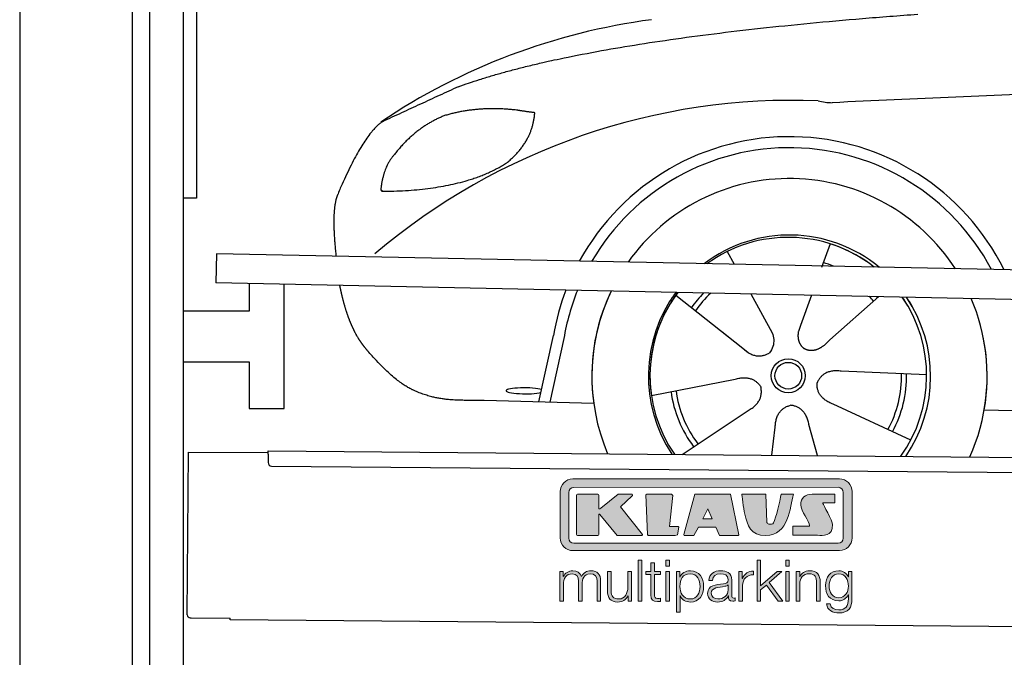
# Model space of a CAD drawing. Header units: millimetres. Extents: x -411 to 6777, y 0 to 6027.
# Tile 2 of 5: x 0 to 1744, y 3528 to 4657. Entities that reach past the tile are written whole.
import ezdxf

# ---------------------------------------------------------------- set-up
doc = ezdxf.new("R2010")
doc.units = ezdxf.units.MM
for name, color, linetype, lineweight in [('car', 10, 'Continuous', 25), ('Logo', 7, 'Continuous', 25), ('Plattform', 7, 'Continuous', 25), ('Ständer hinten', 7, 'Continuous', 25)]:
    doc.layers.add(name, color=color, linetype=linetype, lineweight=lineweight)

# ---------------------------------------------------------------- blocks, each defined once
blk = doc.blocks.new('Car')
at = {"layer": 'car'}
for p, q in [((1396, 4273), (1381.3, 4231.1)), ((1213.9, 4257.6), (1226.6, 4235.1)), ((1214, 4257.7), (1226.7, 4235.1)), ((1123.6, 4179.6), (1243.1, 4086.6)), ((1256.2, 4182.9), (1294.7, 4114.7)), ((1363.9, 4181.6), (1344.9, 4127.7)), ((1483.1, 4180.2), (1396.9, 4102.7)), ((1205.7, 4115.7), (1252.2, 4079.5)), ((1344.9, 4127.7), (1341.2, 4117.3)), ((883, 3988.2), (907.6, 4106.1)), ((926.1, 4100.9), (902.5, 3987.9)), ((1569.1, 4042.7), (1417.7, 4047.7)), ((1081.9, 4001.6), (1230.3, 4031.9)), ((980, 3986.5), (785.8, 3990)), ((1137.4, 3897.8), (1253.6, 3976.5)), ((1541.9, 3926.5), (1404, 3989.2)), ((1671.6, 3981.7), (3720.6, 3947)), ((1296.1, 3897.8), (1301.7, 3947.4)), ((1377.3, 3897.9), (1361.5, 3952.5))]:
    blk.add_line(p, q, dxfattribs=at)
for radius in [30.1, 23.6]:
    blk.add_circle((1324.1, 4038.8), radius, dxfattribs=at)
for centre, radius, start, end in [((1233.1, 3555.6), 1122.3, 98.0395, 124.4377), ((1337.7, 3385.3), 1141.2, 88.2487, 130.916), ((1399, 4640.3), 117.4, 256.9855, 269.1884), ((1326.2, 4037.9), 424.2, 26.9197, 151.8432), ((1325.9, 4037.7), 404.8, 28.396, 150.3669), ((1326.2, 4037.9), 350, 33.4585, 145.3045), ((1326.2, 4037.9), 250, 51.0494, 127.7135), ((1324.1, 4038.8), 245, 52.2371, 126.5259), ((1324.1, 4038.8), 245, 52.2371, 72.9266), ((1324.1, 4038.8), 209.6, 68.0621, 73.3995), ((1326.2, 4037.9), 424.2, 159.4632, 170.7471), ((1326.2, 4037.9), 424.2, 159.4632, 170.7471), ((1325.9, 4037.7), 404.8, 158.434, 171.0238), ((1326.2, 4037.9), 350, 155.0104, 203.6179), ((1326.2, 4037.9), 350, 155.0104, 188.4487), ((1326.2, 4037.9), 350, 155.0104, 157.8717), ((1326.2, 4037.9), 250, 144.1237, 214.1037), ((1324.1, 4038.8), 245, 143.5289, 188.7348), ((1324.1, 4038.8), 245, 144.9266, 215.1376), ((1326.2, 4037.9), 250, 144.1237, 148.496), ((1324.1, 4038.8), 245, 143.5289, 148.0172), ((1324.1, 4038.8), 209.6, 136.2024, 145.3995), ((1324.1, 4038.8), 200.6, 133.7482, 145.5463), ((1324.1, 4038.8), 200.6, 41.6402, 44.9032), ((1324.1, 4038.8), 200.6, 41.6402, 44.9032), ((1324.1, 4038.8), 209.6, 41.655, 42.449), ((1324.1, 4038.8), 245, 30.7457, 35.1225), ((1324.1, 4038.8), 245, 324.9119, 35.1225), ((1326.2, 4037.9), 250, 30.267, 34.5277), ((1326.2, 4037.9), 250, 325.9458, 34.5277), ((1326.2, 4037.9), 350, 350.7505, 23.641), ((1326.2, 4037.9), 350, 350.7505, 23.641), ((1326.2, 4037.9), 350, 336.4317, 11.924), ((1324.1, 4038.8), 200.6, 332.1152, 1.5463), ((1324.1, 4038.8), 209.6, 332.262, 1.3995), ((1324.1, 4038.8), 200.6, 188.1152, 217.5463), ((1324.1, 4038.8), 209.6, 188.262, 217.3995)]:
    blk.add_arc(centre, radius, start, end, dxfattribs=at)
blk.add_ellipse((858.3, 4007.7), major_axis=(33.6, 0), ratio=0.157274, start_param=0.513473, end_param=5.704241, dxfattribs=at)
for points, degree in [([(735, 4545.1), (970.8, 4633.8), (1547.4, 4681)], 2), ([(4706.1, 4637), (3829.4, 4657.4), (1397.4, 4522.9)], 2), ([(735, 4545.1), (601.3, 4482)], 1), ([(838.3, 4504.7), (770.7, 4511.9), (711.4, 4493.8)], 2), ([(822, 4411.1), (867.7, 4448.6), (870.9, 4500.4)], 2), ([(870.9, 4500.4), (853.2, 4502.3), (838.3, 4504.7)], 2), ([(601.3, 4482), (566.9, 4458.9), (522.8, 4351.3)], 2), ([(711.4, 4493.8), (659.3, 4472.6), (621.7, 4422.3)], 2), ([(621.7, 4422.3), (603.7, 4402.3), (599.3, 4361)], 2), ([(600.6, 4358.7), (745.3, 4360.6), (822, 4411.1)], 2), ([(599.3, 4361), (602.7, 4360.9), (600.6, 4358.7)], 2), ([(522.8, 4351.3), (517.7, 4338.3), (515.5, 4316.8), (515.7, 4291.7), (521.3, 4242.8)], 4), ([(1243.1, 4086.6), (1266.6, 4064.9), (1289.8, 4078.5)], 2), ([(1417.7, 4047.7), (1386, 4051.4), (1375.2, 4026.8)], 2), ([(1230.3, 4031.9), (1261, 4040.9), (1275.7, 4018.4)], 2), ([(1253.6, 3976.5), (1281.5, 3992.2), (1275.7, 4018.4)], 2), ([(1404, 3989.2), (1373.9, 4000), (1375.2, 4026.8)], 2), ([(1301.7, 3947.4), (1302.6, 3979.4), (1328.5, 3986.5)], 2), ([(1361.5, 3952.5), (1355.2, 3983.8), (1328.5, 3986.5)], 2)]:
    blk.add_open_spline(points, degree=degree, dxfattribs=at)
for points, degree, knots in [([(528, 4191.5), (528.9, 4187.2), (529.8, 4183), (530.8, 4178.9), (531.8, 4174.9), (535.4, 4160.1), (539.5, 4146.4), (544.1, 4134), (549, 4122.7)], 4, [0.4914944, 0.4914944, 0.4914944, 0.4914944, 0.4914944, 0.5422469, 0.5422469, 0.5422469, 0.5422469, 0.728655, 0.728655, 0.728655, 0.728655, 0.728655]), ([(548.7, 4123.4), (550.1, 4120.2), (551.5, 4117.1), (553, 4114.2), (554.4, 4111.3), (560.2, 4100.2), (566.2, 4090.9), (572.5, 4083), (579.1, 4075.6)], 4, [0.7288005, 0.7288005, 0.7288005, 0.7288005, 0.7288005, 0.7843928, 0.7843928, 0.7843928, 0.7843928, 1, 1, 1, 1, 1]), ([(1341.2, 4117.3), (1340.7, 4114.2), (1340.4, 4111.2), (1340.5, 4108.3), (1340.9, 4105.4), (1341.7, 4099.7), (1343.8, 4094.3), (1347.4, 4089.9), (1352.3, 4086.9)], 4, [0.3191838, 0.3191838, 0.3191838, 0.3191838, 0.3191838, 0.5438253, 0.5438253, 0.5438253, 0.5438253, 1, 1, 1, 1, 1]), ([(1294.7, 4114.7), (1296.4, 4110.6), (1297.4, 4106.6), (1297.7, 4102.7), (1298.5, 4094.1), (1295.8, 4086), (1289.8, 4078.5)], 3, [0.2167758, 0.2167758, 0.2167758, 0.2167758, 0.4600873, 0.4600873, 0.4600873, 1, 1, 1, 1]), ([(1396.9, 4102.7), (1396.9, 4102.7), (1396.9, 4102.7), (1396.9, 4102.7), (1396.9, 4102.7), (1387.9, 4092.9), (1377.3, 4082.9), (1363.1, 4080.3), (1352.3, 4086.9)], 4, [-0.000003, -0.000003, -0.000003, -0.000003, -0.000003, 0, 0, 0, 0, 1, 1, 1, 1, 1]), ([(785.8, 3990), (761.1, 3990.4), (705.5, 3986.4), (669.3, 3999.9), (625.4, 4024.6), (579.1, 4075.6)], 4, [0, 0, 0, 0, 0, 0.597866, 1, 1, 1, 1, 1])]:
    blk.add_open_spline(points, degree=degree, knots=knots, dxfattribs=at)
blk = doc.blocks.new('KLAUS')
at = {"layer": 'Logo'}
h = blk.add_hatch(color=8, dxfattribs=at)
h.dxf.hatch_style = 2
edge = h.paths.add_edge_path()
edge.add_spline(control_points=[(3.6, 29.09), (2.88, 29.09), (2.3, 28.51), (2.3, 27.8), (2.3, 27.8), (2.3, 16.11), (2.3, 16.11), (2.3, 15.39), (2.88, 14.81), (3.6, 14.81), (3.6, 14.81), (71.16, 14.81), (71.16, 14.81), (71.88, 14.81), (72.46, 15.39), (72.46, 16.11), (72.46, 16.11), (72.46, 27.8), (72.46, 27.8), (72.46, 28.51), (71.88, 29.09), (71.16, 29.09), (71.16, 29.09), (3.6, 29.09), (3.6, 29.09), (3.6, 29.09), (3.6, 29.09), (3.6, 29.09)], knot_values=[0, 0, 0, 0, 1, 1, 1, 2, 2, 2, 3, 3, 3, 4, 4, 4, 5, 5, 5, 6, 6, 6, 7, 7, 7, 8, 8, 8, 9, 9, 9, 9], degree=3, periodic=0)
edge = h.paths.add_edge_path()
edge.add_spline(control_points=[(3.35, 31.23), (3.35, 31.23), (71.47, 31.23), (71.47, 31.23), (73.26, 31.23), (74.71, 29.77), (74.71, 27.99), (74.71, 27.99), (74.71, 16.17), (74.71, 16.17), (74.71, 14.38), (73.26, 12.93), (71.47, 12.93), (71.47, 12.93), (3.35, 12.93), (3.35, 12.93), (1.56, 12.93), (0.11, 14.38), (0.11, 16.17), (0.11, 16.17), (0.11, 27.99), (0.11, 27.99), (0.11, 29.77), (1.56, 31.23), (3.35, 31.23), (3.35, 31.23), (3.35, 31.23), (3.35, 31.23)], knot_values=[0, 0, 0, 0, 1, 1, 1, 2, 2, 2, 3, 3, 3, 4, 4, 4, 5, 5, 5, 6, 6, 6, 7, 7, 7, 8, 8, 8, 9, 9, 9, 9], degree=3, periodic=0)
h = blk.add_hatch(color=8, dxfattribs=at)
h.dxf.hatch_style = 2
edge = h.paths.add_edge_path()
edge.add_spline(control_points=[(4.5, 27.33), (4.5, 27.33), (9.7, 27.33), (9.7, 27.33), (9.84, 27.33), (9.96, 27.22), (9.96, 27.08), (9.96, 27.08), (9.96, 23.69), (9.96, 23.69), (9.96, 23.69), (9.94, 23.64), (10.04, 23.59), (10.14, 23.53), (10.2, 23.57), (10.2, 23.57), (10.2, 23.57), (10.51, 23.75), (10.51, 23.75), (10.51, 23.75), (14.94, 27.33), (14.94, 27.33), (14.94, 27.33), (18.41, 27.33), (18.41, 27.33), (18.41, 27.33), (18.49, 27.33), (18.56, 27.2), (18.65, 27.04), (18.53, 26.91), (18.53, 26.91), (18.53, 26.91), (15.49, 24.11), (15.49, 24.11), (15.49, 24.11), (21.14, 17.06), (21.14, 17.06), (21.14, 17.06), (21.13, 16.91), (21.13, 16.91), (21.08, 16.84), (20.99, 16.82), (20.99, 16.82), (20.99, 16.82), (14.7, 16.82), (14.7, 16.82), (14.7, 16.82), (10.26, 22.17), (10.26, 22.17), (10.26, 22.17), (10.19, 22.24), (10.08, 22.21), (9.97, 22.18), (9.96, 22.11), (9.96, 22.11), (9.96, 22.11), (9.96, 17.08), (9.96, 17.08), (9.96, 16.94), (9.84, 16.82), (9.7, 16.82), (9.7, 16.82), (4.5, 16.82), (4.5, 16.82), (4.36, 16.82), (4.25, 16.94), (4.25, 17.08), (4.25, 17.08), (4.25, 27.08), (4.25, 27.08), (4.25, 27.22), (4.36, 27.33), (4.5, 27.33), (4.5, 27.33), (4.5, 27.33), (4.5, 27.33)], knot_values=[0, 0, 0, 0, 1, 1, 1, 2, 2, 2, 3, 3, 3, 4, 4, 4, 5, 5, 5, 6, 6, 6, 7, 7, 7, 8, 8, 8, 9, 9, 9, 10, 10, 10, 11, 11, 11, 12, 12, 12, 13, 13, 13, 14, 14, 14, 15, 15, 15, 16, 16, 16, 17, 17, 17, 18, 18, 18, 19, 19, 19, 20, 20, 20, 21, 21, 21, 22, 22, 22, 23, 23, 23, 24, 24, 24, 25, 25, 25, 25], degree=3, periodic=0)
h = blk.add_hatch(color=8, dxfattribs=at)
h.dxf.hatch_style = 2
h.paths.add_polyline_path([(22.42, 17.06), (21.97, 27.15), (22.24, 27.33), (28.55, 27.33), (28.86, 26.97), (28.01, 19.08), (30.26, 19.07), (30.44, 18.95), (30.08, 16.95), (29.49, 16.82), (22.6, 16.82)])
h = blk.add_hatch(color=8, dxfattribs=at)
h.paths.add_polyline_path([(36.52, 21.01), (38.93, 21.01), (37.87, 23.57)])
h.paths.add_polyline_path([(34.52, 27.33), (43.65, 27.33), (45.76, 16.94), (45.57, 16.82), (40.83, 16.82), (39.89, 18.95), (35.42, 18.95), (34.27, 16.82), (31.78, 16.82), (31.66, 17)])
h = blk.add_hatch(color=8, dxfattribs=at)
h.dxf.hatch_style = 2
edge = h.paths.add_edge_path()
edge.add_spline(control_points=[(52.69, 27.32), (52.69, 27.32), (52.88, 20.14), (52.88, 20.14), (53.01, 19.89), (53.2, 19.77), (53.43, 19.71), (53.91, 19.59), (54.43, 19.57), (54.64, 20.03), (55.23, 21.34), (56.27, 25.45), (56.6, 27.33), (56.6, 27.33), (59.77, 27.33), (59.77, 27.33), (58.77, 23.9), (58.56, 16.82), (52.63, 16.76), (48.72, 16.72), (48.01, 19.35), (47.27, 22.24), (46.89, 23.68), (46.54, 27.33), (46.54, 27.33), (46.54, 27.33), (52.69, 27.32), (52.69, 27.32), (52.69, 27.32), (52.69, 27.32), (52.69, 27.32)], knot_values=[0, 0, 0, 0, 1, 1, 1, 2, 2, 2, 3, 3, 3, 4, 4, 4, 5, 5, 5, 6, 6, 6, 7, 7, 7, 8, 8, 8, 9, 9, 9, 10, 10, 10, 10], degree=3, periodic=0)
h = blk.add_hatch(color=8, dxfattribs=at)
h.dxf.hatch_style = 2
edge = h.paths.add_edge_path()
edge.add_spline(control_points=[(64.46, 27.33), (64.46, 27.33), (70.31, 27.33), (70.31, 27.33), (70.31, 26.52), (70.31, 26.02), (70.31, 25.12), (70.31, 25.12), (67.3, 25.12), (67.3, 25.12), (67.24, 25.04), (67.25, 25.11), (67.25, 24.91), (67.25, 24.88), (69.73, 20.38), (69.73, 19.57), (69.73, 16.4), (67.22, 16.81), (65.9, 16.82), (65.9, 16.82), (59.59, 16.82), (59.59, 16.82), (59.59, 17.76), (59.59, 18.23), (59.59, 19.14), (59.59, 19.14), (63.75, 19.14), (63.75, 19.14), (63.82, 19.22), (63.81, 19.11), (63.81, 19.31), (63.81, 20.32), (61.58, 23.06), (61.58, 24.63), (61.58, 26.33), (62.83, 27.34), (64.46, 27.33), (64.46, 27.33), (64.46, 27.33), (64.46, 27.33)], knot_values=[0, 0, 0, 0, 1, 1, 1, 2, 2, 2, 3, 3, 3, 4, 4, 4, 5, 5, 5, 6, 6, 6, 7, 7, 7, 8, 8, 8, 9, 9, 9, 10, 10, 10, 11, 11, 11, 12, 12, 12, 13, 13, 13, 13], degree=3, periodic=0)
h = blk.add_hatch(color=30, dxfattribs=at)
h.dxf.hatch_style = 2
h.paths.add_polyline_path([(20.07, 0), (20.99, 0), (20.99, 10.45), (20.07, 10.45)])
h = blk.add_hatch(color=30, dxfattribs=at)
h.paths.add_polyline_path([(27.1, 0), (28.03, 0), (28.03, 7.55), (27.1, 7.55)])
h.paths.add_polyline_path([(27.1, 8.98), (28.03, 8.98), (28.03, 10.45), (27.1, 10.45)])
h = blk.add_hatch(color=30, dxfattribs=at)
h.dxf.hatch_style = 2
h.paths.add_polyline_path([(50.4, 0), (51.32, 0), (51.32, 2.87), (52.82, 4.11), (55.8, 0), (56.96, 0), (53.52, 4.76), (56.74, 7.55), (55.51, 7.55), (51.32, 3.89), (51.32, 10.45), (50.4, 10.45)])
h = blk.add_hatch(color=30, dxfattribs=at)
h.paths.add_polyline_path([(57.74, 0), (58.66, 0), (58.66, 7.55), (57.74, 7.55)])
h.paths.add_polyline_path([(57.74, 8.98), (58.66, 8.98), (58.66, 10.45), (57.74, 10.45)])
h = blk.add_hatch(color=30, dxfattribs=at)
h.dxf.hatch_style = 2
edge = h.paths.add_edge_path()
edge.add_spline(control_points=[(0, 0), (0, 0), (0.92, 0), (0.92, 0), (0.92, 0), (0.92, 4.22), (0.92, 4.22), (0.94, 5.8), (1.58, 7), (3.18, 7), (4.35, 7), (4.77, 6.15), (4.76, 5.12), (4.76, 5.12), (4.76, 0), (4.76, 0), (4.76, 0), (5.68, 0), (5.68, 0), (5.68, 0), (5.68, 4.27), (5.68, 4.27), (5.68, 5.68), (6.14, 7), (7.73, 7), (9.05, 7), (9.52, 6.32), (9.52, 5.08), (9.52, 5.08), (9.52, 0), (9.52, 0), (9.52, 0), (10.44, 0), (10.44, 0), (10.44, 0), (10.44, 5.12), (10.44, 5.12), (10.44, 6.91), (9.59, 7.77), (7.94, 7.77), (6.94, 7.77), (5.99, 7.29), (5.54, 6.3), (5.26, 7.29), (4.36, 7.77), (3.37, 7.77), (2.17, 7.77), (1.38, 7.19), (0.89, 6.28), (0.89, 6.28), (0.85, 6.28), (0.85, 6.28), (0.85, 6.28), (0.85, 7.55), (0.85, 7.55), (0.85, 7.55), (0, 7.55), (0, 7.55), (0, 7.55), (0, 0), (0, 0), (0, 0), (0, 0), (0, 0)], knot_values=[0, 0, 0, 0, 1, 1, 1, 2, 2, 2, 3, 3, 3, 4, 4, 4, 5, 5, 5, 6, 6, 6, 7, 7, 7, 8, 8, 8, 9, 9, 9, 10, 10, 10, 11, 11, 11, 12, 12, 12, 13, 13, 13, 14, 14, 14, 15, 15, 15, 16, 16, 16, 17, 17, 17, 18, 18, 18, 19, 19, 19, 20, 20, 20, 21, 21, 21, 21], degree=3, periodic=0)
h = blk.add_hatch(color=30, dxfattribs=at)
h.dxf.hatch_style = 2
edge = h.paths.add_edge_path()
edge.add_spline(control_points=[(18.31, 7.55), (18.31, 7.55), (17.39, 7.55), (17.39, 7.55), (17.39, 7.55), (17.39, 3.59), (17.39, 3.59), (17.39, 2.05), (16.7, 0.56), (15.12, 0.56), (13.66, 0.56), (13.15, 1.27), (13.1, 2.64), (13.1, 2.64), (13.1, 7.55), (13.1, 7.55), (13.1, 7.55), (12.18, 7.55), (12.18, 7.55), (12.18, 7.55), (12.18, 2.65), (12.18, 2.65), (12.18, 0.89), (12.93, -0.22), (14.83, -0.22), (15.96, -0.22), (16.95, 0.35), (17.44, 1.36), (17.44, 1.36), (17.47, 1.36), (17.47, 1.36), (17.47, 1.36), (17.47, 0), (17.47, 0), (17.47, 0), (18.31, 0), (18.31, 0), (18.31, 0), (18.31, 7.55), (18.31, 7.55), (18.31, 7.55), (18.31, 7.55), (18.31, 7.55)], knot_values=[0, 0, 0, 0, 1, 1, 1, 2, 2, 2, 3, 3, 3, 4, 4, 4, 5, 5, 5, 6, 6, 6, 7, 7, 7, 8, 8, 8, 9, 9, 9, 10, 10, 10, 11, 11, 11, 12, 12, 12, 13, 13, 13, 14, 14, 14, 14], degree=3, periodic=0)
h = blk.add_hatch(color=30, dxfattribs=at)
h.dxf.hatch_style = 2
edge = h.paths.add_edge_path()
edge.add_spline(control_points=[(24.22, 9.82), (24.22, 9.82), (23.3, 9.82), (23.3, 9.82), (23.3, 9.82), (23.3, 7.55), (23.3, 7.55), (23.3, 7.55), (21.98, 7.55), (21.98, 7.55), (21.98, 7.55), (21.98, 6.78), (21.98, 6.78), (21.98, 6.78), (23.3, 6.78), (23.3, 6.78), (23.3, 6.78), (23.3, 1.61), (23.3, 1.61), (23.28, 0.32), (23.71, -0.09), (24.94, -0.09), (25.22, -0.09), (25.48, -0.06), (25.76, -0.06), (25.76, -0.06), (25.76, 0.73), (25.76, 0.73), (25.5, 0.7), (25.23, 0.69), (24.97, 0.69), (24.31, 0.73), (24.22, 1.08), (24.22, 1.68), (24.22, 1.68), (24.22, 6.78), (24.22, 6.78), (24.22, 6.78), (25.76, 6.78), (25.76, 6.78), (25.76, 6.78), (25.76, 7.55), (25.76, 7.55), (25.76, 7.55), (24.22, 7.55), (24.22, 7.55), (24.22, 7.55), (24.22, 9.82), (24.22, 9.82), (24.22, 9.82), (24.22, 9.82), (24.22, 9.82)], knot_values=[0, 0, 0, 0, 1, 1, 1, 2, 2, 2, 3, 3, 3, 4, 4, 4, 5, 5, 5, 6, 6, 6, 7, 7, 7, 8, 8, 8, 9, 9, 9, 10, 10, 10, 11, 11, 11, 12, 12, 12, 13, 13, 13, 14, 14, 14, 15, 15, 15, 16, 16, 16, 17, 17, 17, 17], degree=3, periodic=0)
h = blk.add_hatch(color=30, dxfattribs=at)
edge = h.paths.add_edge_path()
edge.add_spline(control_points=[(35.84, 3.78), (35.84, 2.21), (35.12, 0.56), (33.37, 0.56), (31.4, 0.56), (30.72, 2.21), (30.72, 3.78), (30.72, 5.49), (31.33, 7), (33.37, 7), (35.12, 7), (35.84, 5.34), (35.84, 3.78), (35.84, 3.78), (35.84, 3.78), (35.84, 3.78)], knot_values=[0, 0, 0, 0, 1, 1, 1, 2, 2, 2, 3, 3, 3, 4, 4, 4, 5, 5, 5, 5], degree=3, periodic=0)
edge = h.paths.add_edge_path()
edge.add_spline(control_points=[(29.79, -2.8), (29.79, -2.8), (30.72, -2.8), (30.72, -2.8), (30.72, -2.8), (30.72, 1.43), (30.72, 1.43), (30.72, 1.43), (30.74, 1.43), (30.74, 1.43), (31.14, 0.35), (32.24, -0.22), (33.37, -0.22), (35.66, -0.22), (36.76, 1.64), (36.76, 3.78), (36.76, 5.91), (35.66, 7.77), (33.37, 7.77), (32.15, 7.77), (31.1, 7.14), (30.67, 6.12), (30.67, 6.12), (30.64, 6.12), (30.64, 6.12), (30.64, 6.12), (30.64, 7.55), (30.64, 7.55), (30.64, 7.55), (29.79, 7.55), (29.79, 7.55), (29.79, 7.55), (29.79, -2.8), (29.79, -2.8), (29.79, -2.8), (29.79, -2.8), (29.79, -2.8)], knot_values=[0, 0, 0, 0, 1, 1, 1, 2, 2, 2, 3, 3, 3, 4, 4, 4, 5, 5, 5, 6, 6, 6, 7, 7, 7, 8, 8, 8, 9, 9, 9, 10, 10, 10, 11, 11, 11, 12, 12, 12, 12], degree=3, periodic=0)
h = blk.add_hatch(color=30, dxfattribs=at)
edge = h.paths.add_edge_path()
edge.add_spline(control_points=[(43.03, 2.93), (43.04, 1.45), (41.8, 0.56), (40.39, 0.56), (39.53, 0.56), (38.71, 1.13), (38.71, 2.05), (38.71, 3.53), (40.66, 3.51), (42.22, 3.79), (42.47, 3.84), (42.88, 3.91), (43, 4.13), (43, 4.13), (43.03, 4.13), (43.03, 4.13), (43.03, 4.13), (43.03, 2.93), (43.03, 2.93), (43.03, 2.93), (43.03, 2.93), (43.03, 2.93)], knot_values=[0, 0, 0, 0, 1, 1, 1, 2, 2, 2, 3, 3, 3, 4, 4, 4, 5, 5, 5, 6, 6, 6, 7, 7, 7, 7], degree=3, periodic=0)
edge = h.paths.add_edge_path()
edge.add_spline(control_points=[(39.03, 5.24), (39.06, 6.47), (39.91, 7), (41.05, 7), (42.14, 7), (43.03, 6.69), (43.03, 5.45), (43.03, 4.61), (42.6, 4.51), (41.84, 4.42), (39.85, 4.19), (37.79, 4.11), (37.79, 1.99), (37.79, 0.47), (38.93, -0.22), (40.32, -0.22), (41.77, -0.22), (42.43, 0.34), (43.07, 1.32), (43.07, 1.32), (43.1, 1.32), (43.1, 1.32), (43.1, 0.53), (43.25, 0), (44.19, 0), (44.43, 0), (44.58, 0.01), (44.79, 0.06), (44.79, 0.06), (44.79, 0.83), (44.79, 0.83), (44.71, 0.81), (44.6, 0.78), (44.49, 0.78), (44.13, 0.78), (43.95, 0.98), (43.95, 1.33), (43.95, 1.33), (43.95, 5.34), (43.95, 5.34), (43.95, 7.36), (42.5, 7.77), (41.17, 7.77), (39.44, 7.77), (38.2, 7.01), (38.11, 5.24), (38.11, 5.24), (39.03, 5.24), (39.03, 5.24), (39.03, 5.24), (39.03, 5.24), (39.03, 5.24)], knot_values=[0, 0, 0, 0, 1, 1, 1, 2, 2, 2, 3, 3, 3, 4, 4, 4, 5, 5, 5, 6, 6, 6, 7, 7, 7, 8, 8, 8, 9, 9, 9, 10, 10, 10, 11, 11, 11, 12, 12, 12, 13, 13, 13, 14, 14, 14, 15, 15, 15, 16, 16, 16, 17, 17, 17, 17], degree=3, periodic=0)
h = blk.add_hatch(color=30, dxfattribs=at)
h.dxf.hatch_style = 2
edge = h.paths.add_edge_path()
edge.add_spline(control_points=[(45.79, 0), (45.79, 0), (46.71, 0), (46.71, 0), (46.71, 0), (46.71, 4.03), (46.71, 4.03), (46.71, 5.59), (47.85, 6.82), (49.52, 6.73), (49.52, 6.73), (49.52, 7.66), (49.52, 7.66), (48.16, 7.72), (47.14, 7), (46.67, 5.78), (46.67, 5.78), (46.64, 5.78), (46.64, 5.78), (46.64, 5.78), (46.64, 7.55), (46.64, 7.55), (46.64, 7.55), (45.79, 7.55), (45.79, 7.55), (45.79, 7.55), (45.79, 0), (45.79, 0), (45.79, 0), (45.79, 0), (45.79, 0)], knot_values=[0, 0, 0, 0, 1, 1, 1, 2, 2, 2, 3, 3, 3, 4, 4, 4, 5, 5, 5, 6, 6, 6, 7, 7, 7, 8, 8, 8, 9, 9, 9, 10, 10, 10, 10], degree=3, periodic=0)
h = blk.add_hatch(color=30, dxfattribs=at)
h.dxf.hatch_style = 2
edge = h.paths.add_edge_path()
edge.add_spline(control_points=[(60.41, 0), (60.41, 0), (61.33, 0), (61.33, 0), (61.33, 0), (61.33, 4.41), (61.33, 4.41), (61.36, 5.89), (62.24, 7), (63.7, 7), (65.2, 7), (65.62, 6.02), (65.62, 4.71), (65.62, 4.71), (65.62, 0), (65.62, 0), (65.62, 0), (66.54, 0), (66.54, 0), (66.54, 0), (66.54, 4.86), (66.54, 4.86), (66.54, 6.66), (65.9, 7.77), (63.78, 7.77), (62.71, 7.77), (61.7, 7.16), (61.36, 6.25), (61.36, 6.25), (61.33, 6.25), (61.33, 6.25), (61.33, 6.25), (61.33, 7.55), (61.33, 7.55), (61.33, 7.55), (60.41, 7.55), (60.41, 7.55), (60.41, 7.55), (60.41, 0), (60.41, 0), (60.41, 0), (60.41, 0), (60.41, 0)], knot_values=[0, 0, 0, 0, 1, 1, 1, 2, 2, 2, 3, 3, 3, 4, 4, 4, 5, 5, 5, 6, 6, 6, 7, 7, 7, 8, 8, 8, 9, 9, 9, 10, 10, 10, 11, 11, 11, 12, 12, 12, 13, 13, 13, 14, 14, 14, 14], degree=3, periodic=0)
h = blk.add_hatch(color=30, dxfattribs=at)
edge = h.paths.add_edge_path()
edge.add_spline(control_points=[(71.32, 0.86), (69.62, 0.86), (68.83, 2.34), (68.83, 3.86), (68.83, 5.43), (69.56, 7), (71.32, 7), (73.06, 7), (73.75, 5.34), (73.75, 3.86), (73.75, 2.33), (72.91, 0.86), (71.32, 0.86), (71.32, 0.86), (71.32, 0.86), (71.32, 0.86)], knot_values=[0, 0, 0, 0, 1, 1, 1, 2, 2, 2, 3, 3, 3, 4, 4, 4, 5, 5, 5, 5], degree=3, periodic=0)
edge = h.paths.add_edge_path()
edge.add_spline(control_points=[(74.67, 7.55), (74.67, 7.55), (73.75, 7.55), (73.75, 7.55), (73.75, 7.55), (73.75, 6.25), (73.75, 6.25), (73.75, 6.25), (73.72, 6.25), (73.72, 6.25), (73.35, 7.09), (72.41, 7.77), (71.32, 7.77), (69.13, 7.77), (67.9, 6.05), (67.9, 3.97), (67.9, 1.82), (68.9, 0.09), (71.32, 0.09), (72.4, 0.09), (73.29, 0.72), (73.72, 1.64), (73.72, 1.64), (73.75, 1.64), (73.75, 1.64), (73.75, 1.64), (73.75, 0.61), (73.75, 0.61), (73.75, -1.23), (73.01, -2.24), (71.32, -2.24), (70.29, -2.24), (69.31, -1.85), (69.1, -0.73), (69.1, -0.73), (68.18, -0.73), (68.18, -0.73), (68.31, -2.34), (69.81, -3.02), (71.32, -3.02), (73.79, -3.02), (74.65, -1.64), (74.67, 0.61), (74.67, 0.61), (74.67, 7.55), (74.67, 7.55), (74.67, 7.55), (74.67, 7.55), (74.67, 7.55)], knot_values=[0, 0, 0, 0, 1, 1, 1, 2, 2, 2, 3, 3, 3, 4, 4, 4, 5, 5, 5, 6, 6, 6, 7, 7, 7, 8, 8, 8, 9, 9, 9, 10, 10, 10, 11, 11, 11, 12, 12, 12, 13, 13, 13, 14, 14, 14, 15, 15, 15, 16, 16, 16, 16], degree=3, periodic=0)
at = {"layer": 'Logo', "lineweight": 0}
for points in [[(22.42, 17.06), (21.97, 27.15), (22.24, 27.33), (28.55, 27.33), (28.86, 26.97), (28.01, 19.08), (30.26, 19.07), (30.44, 18.95), (30.08, 16.95), (29.49, 16.82), (22.6, 16.82), (22.42, 17.06), (22.42, 17.06)], [(34.52, 27.33), (43.65, 27.33), (45.76, 16.94), (45.57, 16.82), (40.83, 16.82), (39.89, 18.95), (35.42, 18.95), (34.27, 16.82), (31.78, 16.82), (31.66, 17), (34.52, 27.33), (34.52, 27.33)], [(36.52, 21.01), (38.93, 21.01), (37.87, 23.57), (36.52, 21.01), (36.52, 21.01)], [(20.07, 0), (20.99, 0), (20.99, 10.45), (20.07, 10.45), (20.07, 0), (20.07, 0)], [(27.1, 8.98), (28.03, 8.98), (28.03, 10.45), (27.1, 10.45), (27.1, 8.98), (27.1, 8.98)], [(50.4, 0), (51.32, 0), (51.32, 2.87), (52.82, 4.11), (55.8, 0), (56.96, 0), (53.52, 4.76), (56.74, 7.55), (55.51, 7.55), (51.32, 3.89), (51.32, 10.45), (50.4, 10.45), (50.4, 0), (50.4, 0)], [(57.74, 8.98), (58.66, 8.98), (58.66, 10.45), (57.74, 10.45), (57.74, 8.98), (57.74, 8.98)], [(27.1, 0), (28.03, 0), (28.03, 7.55), (27.1, 7.55), (27.1, 0), (27.1, 0)], [(57.74, 0), (58.66, 0), (58.66, 7.55), (57.74, 7.55), (57.74, 0), (57.74, 0)]]:
    blk.add_lwpolyline(points, dxfattribs=at)
for points, knots in [([(3.35, 31.23), (3.35, 31.23), (71.47, 31.23), (71.47, 31.23), (73.26, 31.23), (74.71, 29.77), (74.71, 27.99), (74.71, 27.99), (74.71, 16.17), (74.71, 16.17), (74.71, 14.38), (73.26, 12.93), (71.47, 12.93), (71.47, 12.93), (3.35, 12.93), (3.35, 12.93), (1.56, 12.93), (0.11, 14.38), (0.11, 16.17), (0.11, 16.17), (0.11, 27.99), (0.11, 27.99), (0.11, 29.77), (1.56, 31.23), (3.35, 31.23), (3.35, 31.23), (3.35, 31.23), (3.35, 31.23)], [0, 0, 0, 0, 1, 1, 1, 2, 2, 2, 3, 3, 3, 4, 4, 4, 5, 5, 5, 6, 6, 6, 7, 7, 7, 8, 8, 8, 9, 9, 9, 9]), ([(3.6, 29.09), (2.88, 29.09), (2.3, 28.51), (2.3, 27.8), (2.3, 27.8), (2.3, 16.11), (2.3, 16.11), (2.3, 15.39), (2.88, 14.81), (3.6, 14.81), (3.6, 14.81), (71.16, 14.81), (71.16, 14.81), (71.88, 14.81), (72.46, 15.39), (72.46, 16.11), (72.46, 16.11), (72.46, 27.8), (72.46, 27.8), (72.46, 28.51), (71.88, 29.09), (71.16, 29.09), (71.16, 29.09), (3.6, 29.09), (3.6, 29.09), (3.6, 29.09), (3.6, 29.09), (3.6, 29.09)], [0, 0, 0, 0, 1, 1, 1, 2, 2, 2, 3, 3, 3, 4, 4, 4, 5, 5, 5, 6, 6, 6, 7, 7, 7, 8, 8, 8, 9, 9, 9, 9]), ([(4.5, 27.33), (4.5, 27.33), (9.7, 27.33), (9.7, 27.33), (9.84, 27.33), (9.96, 27.22), (9.96, 27.08), (9.96, 27.08), (9.96, 23.69), (9.96, 23.69), (9.96, 23.69), (9.94, 23.64), (10.04, 23.59), (10.14, 23.53), (10.2, 23.57), (10.2, 23.57), (10.2, 23.57), (10.51, 23.75), (10.51, 23.75), (10.51, 23.75), (14.94, 27.33), (14.94, 27.33), (14.94, 27.33), (18.41, 27.33), (18.41, 27.33), (18.41, 27.33), (18.49, 27.33), (18.56, 27.2), (18.65, 27.04), (18.53, 26.91), (18.53, 26.91), (18.53, 26.91), (15.49, 24.11), (15.49, 24.11), (15.49, 24.11), (21.14, 17.06), (21.14, 17.06), (21.14, 17.06), (21.13, 16.91), (21.13, 16.91), (21.08, 16.84), (20.99, 16.82), (20.99, 16.82), (20.99, 16.82), (14.7, 16.82), (14.7, 16.82), (14.7, 16.82), (10.26, 22.17), (10.26, 22.17), (10.26, 22.17), (10.19, 22.24), (10.08, 22.21), (9.97, 22.18), (9.96, 22.11), (9.96, 22.11), (9.96, 22.11), (9.96, 17.08), (9.96, 17.08), (9.96, 16.94), (9.84, 16.82), (9.7, 16.82), (9.7, 16.82), (4.5, 16.82), (4.5, 16.82), (4.36, 16.82), (4.25, 16.94), (4.25, 17.08), (4.25, 17.08), (4.25, 27.08), (4.25, 27.08), (4.25, 27.22), (4.36, 27.33), (4.5, 27.33), (4.5, 27.33), (4.5, 27.33), (4.5, 27.33)], [0, 0, 0, 0, 1, 1, 1, 2, 2, 2, 3, 3, 3, 4, 4, 4, 5, 5, 5, 6, 6, 6, 7, 7, 7, 8, 8, 8, 9, 9, 9, 10, 10, 10, 11, 11, 11, 12, 12, 12, 13, 13, 13, 14, 14, 14, 15, 15, 15, 16, 16, 16, 17, 17, 17, 18, 18, 18, 19, 19, 19, 20, 20, 20, 21, 21, 21, 22, 22, 22, 23, 23, 23, 24, 24, 24, 25, 25, 25, 25]), ([(52.69, 27.32), (52.69, 27.32), (52.88, 20.14), (52.88, 20.14), (53.01, 19.89), (53.2, 19.77), (53.43, 19.71), (53.91, 19.59), (54.43, 19.57), (54.64, 20.03), (55.23, 21.34), (56.27, 25.45), (56.6, 27.33), (56.6, 27.33), (59.77, 27.33), (59.77, 27.33), (58.77, 23.9), (58.56, 16.82), (52.63, 16.76), (48.72, 16.72), (48.01, 19.35), (47.27, 22.24), (46.89, 23.68), (46.54, 27.33), (46.54, 27.33), (46.54, 27.33), (52.69, 27.32), (52.69, 27.32), (52.69, 27.32), (52.69, 27.32), (52.69, 27.32)], [0, 0, 0, 0, 1, 1, 1, 2, 2, 2, 3, 3, 3, 4, 4, 4, 5, 5, 5, 6, 6, 6, 7, 7, 7, 8, 8, 8, 9, 9, 9, 10, 10, 10, 10]), ([(64.46, 27.33), (64.46, 27.33), (70.31, 27.33), (70.31, 27.33), (70.31, 26.52), (70.31, 26.02), (70.31, 25.12), (70.31, 25.12), (67.3, 25.12), (67.3, 25.12), (67.24, 25.04), (67.25, 25.11), (67.25, 24.91), (67.25, 24.88), (69.73, 20.38), (69.73, 19.57), (69.73, 16.4), (67.22, 16.81), (65.9, 16.82), (65.9, 16.82), (59.59, 16.82), (59.59, 16.82), (59.59, 17.76), (59.59, 18.23), (59.59, 19.14), (59.59, 19.14), (63.75, 19.14), (63.75, 19.14), (63.82, 19.22), (63.81, 19.11), (63.81, 19.31), (63.81, 20.32), (61.58, 23.06), (61.58, 24.63), (61.58, 26.33), (62.83, 27.34), (64.46, 27.33), (64.46, 27.33), (64.46, 27.33), (64.46, 27.33)], [0, 0, 0, 0, 1, 1, 1, 2, 2, 2, 3, 3, 3, 4, 4, 4, 5, 5, 5, 6, 6, 6, 7, 7, 7, 8, 8, 8, 9, 9, 9, 10, 10, 10, 11, 11, 11, 12, 12, 12, 13, 13, 13, 13]), ([(0, 0), (0, 0), (0.92, 0), (0.92, 0), (0.92, 0), (0.92, 4.22), (0.92, 4.22), (0.94, 5.8), (1.58, 7), (3.18, 7), (4.35, 7), (4.77, 6.15), (4.76, 5.12), (4.76, 5.12), (4.76, 0), (4.76, 0), (4.76, 0), (5.68, 0), (5.68, 0), (5.68, 0), (5.68, 4.27), (5.68, 4.27), (5.68, 5.68), (6.14, 7), (7.73, 7), (9.05, 7), (9.52, 6.32), (9.52, 5.08), (9.52, 5.08), (9.52, 0), (9.52, 0), (9.52, 0), (10.44, 0), (10.44, 0), (10.44, 0), (10.44, 5.12), (10.44, 5.12), (10.44, 6.91), (9.59, 7.77), (7.94, 7.77), (6.94, 7.77), (5.99, 7.29), (5.54, 6.3), (5.26, 7.29), (4.36, 7.77), (3.37, 7.77), (2.17, 7.77), (1.38, 7.19), (0.89, 6.28), (0.89, 6.28), (0.85, 6.28), (0.85, 6.28), (0.85, 6.28), (0.85, 7.55), (0.85, 7.55), (0.85, 7.55), (0, 7.55), (0, 7.55), (0, 7.55), (0, 0), (0, 0), (0, 0), (0, 0), (0, 0)], [0, 0, 0, 0, 1, 1, 1, 2, 2, 2, 3, 3, 3, 4, 4, 4, 5, 5, 5, 6, 6, 6, 7, 7, 7, 8, 8, 8, 9, 9, 9, 10, 10, 10, 11, 11, 11, 12, 12, 12, 13, 13, 13, 14, 14, 14, 15, 15, 15, 16, 16, 16, 17, 17, 17, 18, 18, 18, 19, 19, 19, 20, 20, 20, 21, 21, 21, 21]), ([(18.31, 7.55), (18.31, 7.55), (17.39, 7.55), (17.39, 7.55), (17.39, 7.55), (17.39, 3.59), (17.39, 3.59), (17.39, 2.05), (16.7, 0.56), (15.12, 0.56), (13.66, 0.56), (13.15, 1.27), (13.1, 2.64), (13.1, 2.64), (13.1, 7.55), (13.1, 7.55), (13.1, 7.55), (12.18, 7.55), (12.18, 7.55), (12.18, 7.55), (12.18, 2.65), (12.18, 2.65), (12.18, 0.89), (12.93, -0.22), (14.83, -0.22), (15.96, -0.22), (16.95, 0.35), (17.44, 1.36), (17.44, 1.36), (17.47, 1.36), (17.47, 1.36), (17.47, 1.36), (17.47, 0), (17.47, 0), (17.47, 0), (18.31, 0), (18.31, 0), (18.31, 0), (18.31, 7.55), (18.31, 7.55), (18.31, 7.55), (18.31, 7.55), (18.31, 7.55)], [0, 0, 0, 0, 1, 1, 1, 2, 2, 2, 3, 3, 3, 4, 4, 4, 5, 5, 5, 6, 6, 6, 7, 7, 7, 8, 8, 8, 9, 9, 9, 10, 10, 10, 11, 11, 11, 12, 12, 12, 13, 13, 13, 14, 14, 14, 14]), ([(24.22, 9.82), (24.22, 9.82), (23.3, 9.82), (23.3, 9.82), (23.3, 9.82), (23.3, 7.55), (23.3, 7.55), (23.3, 7.55), (21.98, 7.55), (21.98, 7.55), (21.98, 7.55), (21.98, 6.78), (21.98, 6.78), (21.98, 6.78), (23.3, 6.78), (23.3, 6.78), (23.3, 6.78), (23.3, 1.61), (23.3, 1.61), (23.28, 0.32), (23.71, -0.09), (24.94, -0.09), (25.22, -0.09), (25.48, -0.06), (25.76, -0.06), (25.76, -0.06), (25.76, 0.73), (25.76, 0.73), (25.5, 0.7), (25.23, 0.69), (24.97, 0.69), (24.31, 0.73), (24.22, 1.08), (24.22, 1.68), (24.22, 1.68), (24.22, 6.78), (24.22, 6.78), (24.22, 6.78), (25.76, 6.78), (25.76, 6.78), (25.76, 6.78), (25.76, 7.55), (25.76, 7.55), (25.76, 7.55), (24.22, 7.55), (24.22, 7.55), (24.22, 7.55), (24.22, 9.82), (24.22, 9.82), (24.22, 9.82), (24.22, 9.82), (24.22, 9.82)], [0, 0, 0, 0, 1, 1, 1, 2, 2, 2, 3, 3, 3, 4, 4, 4, 5, 5, 5, 6, 6, 6, 7, 7, 7, 8, 8, 8, 9, 9, 9, 10, 10, 10, 11, 11, 11, 12, 12, 12, 13, 13, 13, 14, 14, 14, 15, 15, 15, 16, 16, 16, 17, 17, 17, 17]), ([(29.79, -2.8), (29.79, -2.8), (30.72, -2.8), (30.72, -2.8), (30.72, -2.8), (30.72, 1.43), (30.72, 1.43), (30.72, 1.43), (30.74, 1.43), (30.74, 1.43), (31.14, 0.35), (32.24, -0.22), (33.37, -0.22), (35.66, -0.22), (36.76, 1.64), (36.76, 3.78), (36.76, 5.91), (35.66, 7.77), (33.37, 7.77), (32.15, 7.77), (31.1, 7.14), (30.67, 6.12), (30.67, 6.12), (30.64, 6.12), (30.64, 6.12), (30.64, 6.12), (30.64, 7.55), (30.64, 7.55), (30.64, 7.55), (29.79, 7.55), (29.79, 7.55), (29.79, 7.55), (29.79, -2.8), (29.79, -2.8), (29.79, -2.8), (29.79, -2.8), (29.79, -2.8)], [0, 0, 0, 0, 1, 1, 1, 2, 2, 2, 3, 3, 3, 4, 4, 4, 5, 5, 5, 6, 6, 6, 7, 7, 7, 8, 8, 8, 9, 9, 9, 10, 10, 10, 11, 11, 11, 12, 12, 12, 12]), ([(39.03, 5.24), (39.06, 6.47), (39.91, 7), (41.05, 7), (42.14, 7), (43.03, 6.69), (43.03, 5.45), (43.03, 4.61), (42.6, 4.51), (41.84, 4.42), (39.85, 4.19), (37.79, 4.11), (37.79, 1.99), (37.79, 0.47), (38.93, -0.22), (40.32, -0.22), (41.77, -0.22), (42.43, 0.34), (43.07, 1.32), (43.07, 1.32), (43.1, 1.32), (43.1, 1.32), (43.1, 0.53), (43.25, 0), (44.19, 0), (44.43, 0), (44.58, 0.01), (44.79, 0.06), (44.79, 0.06), (44.79, 0.83), (44.79, 0.83), (44.71, 0.81), (44.6, 0.78), (44.49, 0.78), (44.13, 0.78), (43.95, 0.98), (43.95, 1.33), (43.95, 1.33), (43.95, 5.34), (43.95, 5.34), (43.95, 7.36), (42.5, 7.77), (41.17, 7.77), (39.44, 7.77), (38.2, 7.01), (38.11, 5.24), (38.11, 5.24), (39.03, 5.24), (39.03, 5.24), (39.03, 5.24), (39.03, 5.24), (39.03, 5.24)], [0, 0, 0, 0, 1, 1, 1, 2, 2, 2, 3, 3, 3, 4, 4, 4, 5, 5, 5, 6, 6, 6, 7, 7, 7, 8, 8, 8, 9, 9, 9, 10, 10, 10, 11, 11, 11, 12, 12, 12, 13, 13, 13, 14, 14, 14, 15, 15, 15, 16, 16, 16, 17, 17, 17, 17]), ([(45.79, 0), (45.79, 0), (46.71, 0), (46.71, 0), (46.71, 0), (46.71, 4.03), (46.71, 4.03), (46.71, 5.59), (47.85, 6.82), (49.52, 6.73), (49.52, 6.73), (49.52, 7.66), (49.52, 7.66), (48.16, 7.72), (47.14, 7), (46.67, 5.78), (46.67, 5.78), (46.64, 5.78), (46.64, 5.78), (46.64, 5.78), (46.64, 7.55), (46.64, 7.55), (46.64, 7.55), (45.79, 7.55), (45.79, 7.55), (45.79, 7.55), (45.79, 0), (45.79, 0), (45.79, 0), (45.79, 0), (45.79, 0)], [0, 0, 0, 0, 1, 1, 1, 2, 2, 2, 3, 3, 3, 4, 4, 4, 5, 5, 5, 6, 6, 6, 7, 7, 7, 8, 8, 8, 9, 9, 9, 10, 10, 10, 10]), ([(60.41, 0), (60.41, 0), (61.33, 0), (61.33, 0), (61.33, 0), (61.33, 4.41), (61.33, 4.41), (61.36, 5.89), (62.24, 7), (63.7, 7), (65.2, 7), (65.62, 6.02), (65.62, 4.71), (65.62, 4.71), (65.62, 0), (65.62, 0), (65.62, 0), (66.54, 0), (66.54, 0), (66.54, 0), (66.54, 4.86), (66.54, 4.86), (66.54, 6.66), (65.9, 7.77), (63.78, 7.77), (62.71, 7.77), (61.7, 7.16), (61.36, 6.25), (61.36, 6.25), (61.33, 6.25), (61.33, 6.25), (61.33, 6.25), (61.33, 7.55), (61.33, 7.55), (61.33, 7.55), (60.41, 7.55), (60.41, 7.55), (60.41, 7.55), (60.41, 0), (60.41, 0), (60.41, 0), (60.41, 0), (60.41, 0)], [0, 0, 0, 0, 1, 1, 1, 2, 2, 2, 3, 3, 3, 4, 4, 4, 5, 5, 5, 6, 6, 6, 7, 7, 7, 8, 8, 8, 9, 9, 9, 10, 10, 10, 11, 11, 11, 12, 12, 12, 13, 13, 13, 14, 14, 14, 14]), ([(74.67, 7.55), (74.67, 7.55), (73.75, 7.55), (73.75, 7.55), (73.75, 7.55), (73.75, 6.25), (73.75, 6.25), (73.75, 6.25), (73.72, 6.25), (73.72, 6.25), (73.35, 7.09), (72.41, 7.77), (71.32, 7.77), (69.13, 7.77), (67.9, 6.05), (67.9, 3.97), (67.9, 1.82), (68.9, 0.09), (71.32, 0.09), (72.4, 0.09), (73.29, 0.72), (73.72, 1.64), (73.72, 1.64), (73.75, 1.64), (73.75, 1.64), (73.75, 1.64), (73.75, 0.61), (73.75, 0.61), (73.75, -1.23), (73.01, -2.24), (71.32, -2.24), (70.29, -2.24), (69.31, -1.85), (69.1, -0.73), (69.1, -0.73), (68.18, -0.73), (68.18, -0.73), (68.31, -2.34), (69.81, -3.02), (71.32, -3.02), (73.79, -3.02), (74.65, -1.64), (74.67, 0.61), (74.67, 0.61), (74.67, 7.55), (74.67, 7.55), (74.67, 7.55), (74.67, 7.55), (74.67, 7.55)], [0, 0, 0, 0, 1, 1, 1, 2, 2, 2, 3, 3, 3, 4, 4, 4, 5, 5, 5, 6, 6, 6, 7, 7, 7, 8, 8, 8, 9, 9, 9, 10, 10, 10, 11, 11, 11, 12, 12, 12, 13, 13, 13, 14, 14, 14, 15, 15, 15, 16, 16, 16, 16]), ([(35.84, 3.78), (35.84, 2.21), (35.12, 0.56), (33.37, 0.56), (31.4, 0.56), (30.72, 2.21), (30.72, 3.78), (30.72, 5.49), (31.33, 7), (33.37, 7), (35.12, 7), (35.84, 5.34), (35.84, 3.78), (35.84, 3.78), (35.84, 3.78), (35.84, 3.78)], [0, 0, 0, 0, 1, 1, 1, 2, 2, 2, 3, 3, 3, 4, 4, 4, 5, 5, 5, 5]), ([(71.32, 0.86), (69.62, 0.86), (68.83, 2.34), (68.83, 3.86), (68.83, 5.43), (69.56, 7), (71.32, 7), (73.06, 7), (73.75, 5.34), (73.75, 3.86), (73.75, 2.33), (72.91, 0.86), (71.32, 0.86), (71.32, 0.86), (71.32, 0.86), (71.32, 0.86)], [0, 0, 0, 0, 1, 1, 1, 2, 2, 2, 3, 3, 3, 4, 4, 4, 5, 5, 5, 5]), ([(43.03, 2.93), (43.04, 1.45), (41.8, 0.56), (40.39, 0.56), (39.53, 0.56), (38.71, 1.13), (38.71, 2.05), (38.71, 3.53), (40.66, 3.51), (42.22, 3.79), (42.47, 3.84), (42.88, 3.91), (43, 4.13), (43, 4.13), (43.03, 4.13), (43.03, 4.13), (43.03, 4.13), (43.03, 2.93), (43.03, 2.93), (43.03, 2.93), (43.03, 2.93), (43.03, 2.93)], [0, 0, 0, 0, 1, 1, 1, 2, 2, 2, 3, 3, 3, 4, 4, 4, 5, 5, 5, 6, 6, 6, 7, 7, 7, 7])]:
    blk.add_open_spline(points, degree=3, knots=knots, dxfattribs=at)
blk = doc.blocks.new('Plattform OG 6200 550')
for p, q in [((406.3, 4189.8), (406.3, 4140.8)), ((468.3, 3968.3), (468.3, 4188.5)), ((406.3, 4140.8), (289.9, 4140.7)), ((289.9, 4050.8), (406.3, 4050.8)), ((406.3, 4050.8), (406.3, 3968.3)), ((406.3, 3968.3), (463.3, 3968.3)), ((463.3, 3968.3), (468.3, 3968.3))]:
    blk.add_line(p, q)
at = {"layer": 'Plattform'}
for p, q in [((348.5, 4242), (347.5, 4191.1)), ((5482.3, 4139.6), (348.5, 4242)), ((5481.2, 4083.6), (347.5, 4191)), ((296.3, 3602.8), (298.8, 3890.8)), ((298.8, 3890.8), (440.2, 3890.6)), ((440.2, 3887.6), (440.2, 3893.6)), ((440.2, 3893.6), (5395, 3850.4)), ((440.2, 3887.6), (440.1, 3872.6)), ((446, 3866.5), (5394.8, 3823.4)), ((302.2, 3597.8), (303.5, 3597.8)), ((302.2, 3597.8), (372.7, 3597.2)), ((372.6, 3594.2), (372.7, 3597.2)), ((5437.5, 3550), (372.6, 3594.2))]:
    blk.add_line(p, q, dxfattribs=at)
for centre, start in [((446.1, 3872.5), 179.5), ((302.2, 3603.8), 189.0941)]:
    blk.add_arc(centre, 6, start, 269.5, dxfattribs=at)
at = {"xscale": 6.929133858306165, "yscale": 6.929133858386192, "zscale": 6.929133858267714, "rotation": 0.011070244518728}
blk.add_blockref('KLAUS', (956.4, 3627.2), dxfattribs=at)
blk = doc.blocks.new('Ständer hinten')
at = {"layer": 'Ständer hinten'}
for p, q in [((229.9, 4962), (229.9, 1948.6)), ((289.9, 1950), (289.9, 4962)), ((312.9, 4842), (312.9, 4340.7)), ((312.9, 4340.7), (289.9, 4341))]:
    blk.add_line(p, q, dxfattribs=at)
blk = doc.blocks.new('Gebäude_330_GT175')
for p, q in [((0, 5450), (0, 0)), ((200, 200), (200, 5250))]:
    blk.add_line(p, q)

msp = doc.modelspace()

# ---------------------------------------------------------------- block references
msp.add_blockref('Gebäude_330_GT175', (0, 0))
at = {"layer": 'car', "rotation": 359.4752422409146}
msp.add_blockref('Car', (0, 0), dxfattribs=at)
at = {"layer": 'Plattform'}
msp.add_blockref('Plattform OG 6200 550', (0, 0), dxfattribs=at)
at = {"layer": 'Ständer hinten'}
msp.add_blockref('Ständer hinten', (0, 0), dxfattribs=at)

doc.saveas('drawing.dxf')
